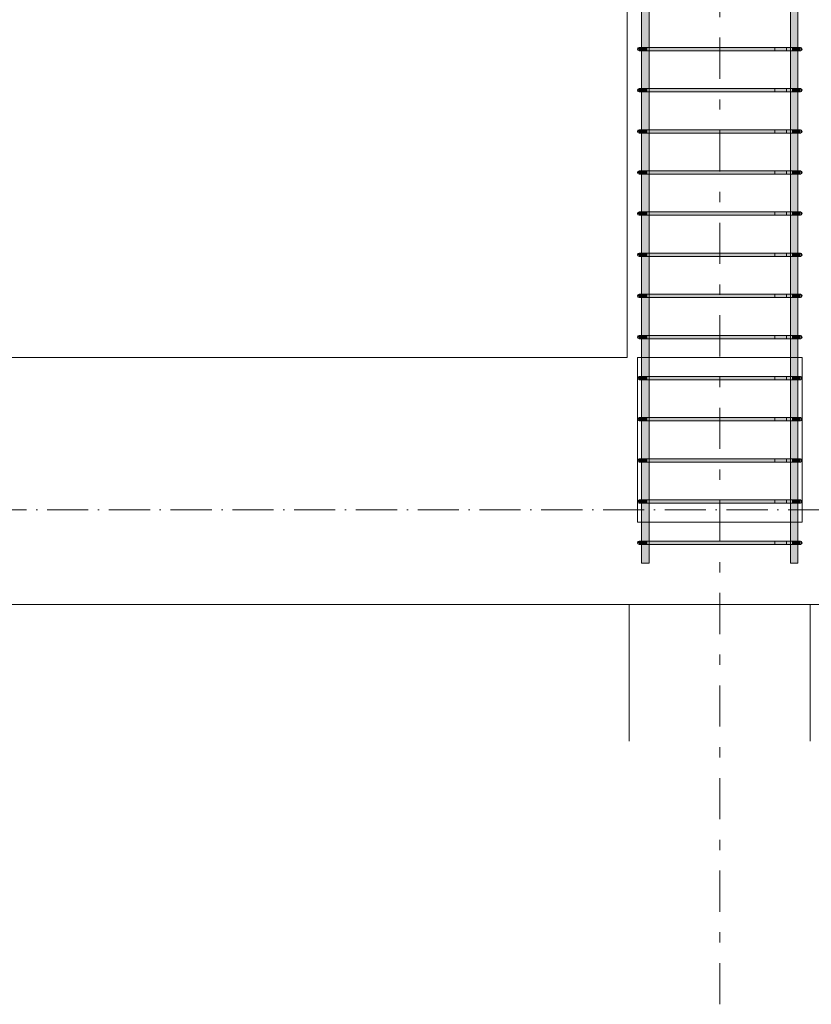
# Model space of a CAD drawing. Header units: millimetres. Extents: x -25607 to 9385, y 1894 to 10168.
# Tile 38 of 181: x -14866 to -12942, y 4798 to 7191. Entities that reach past the tile are written whole.
import ezdxf

# ---------------------------------------------------------------- set-up
doc = ezdxf.new("R2010")
doc.units = ezdxf.units.MM
doc.linetypes.add('Čerchovaná', pattern=[150, 100, -25, 0, -25])
doc.linetypes.add('Čára osnovy', pattern=[225, 100, -50, 25, -50])
for name, color, linetype, lineweight in [('A-FLOR-LEVL', 51, 'Continuous', 5), ('S-BEAM', 12, 'Continuous', 9), ('S-COLS', 52, 'Continuous', 9), ('S-GRID', 1, 'Continuous', 5), ('S-RBAR', 171, 'Continuous', 5)]:
    doc.layers.add(name, color=color, linetype=linetype, lineweight=lineweight)

msp = doc.modelspace()

# ---------------------------------------------------------------- hatches: boundary and pattern name
at = {"layer": 'S-RBAR'}
h = msp.add_hatch(color=7, dxfattribs=at)
h.paths.add_polyline_path([(-13345.1, 5870), (-13336.9, 5870), (-13336.9, 5916), (-13354.9, 5916), (-13354.9, 5870), (-13348.7, 5870)])
h.paths.add_polyline_path([(-13354.9, 5924), (-13336.9, 5924), (-13336.9, 6016), (-13354.9, 6016), (-13354.9, 5927)])
h.paths.add_polyline_path([(-13345.1, 6024), (-13336.9, 6024), (-13336.9, 6116), (-13354.9, 6116), (-13354.9, 6024), (-13348.7, 6024)])
h.paths.add_polyline_path([(-13348.7, 6124), (-13336.9, 6124), (-13336.9, 6216), (-13354.9, 6216), (-13354.9, 6124), (-13351.9, 6124)])
h.paths.add_polyline_path([(-13345.1, 6224), (-13336.9, 6224), (-13336.9, 6316), (-13354.9, 6316), (-13354.9, 6224), (-13348.7, 6224)])
h.paths.add_polyline_path([(-13344.8, 6324), (-13336.9, 6324), (-13336.9, 6416), (-13354.9, 6416), (-13354.9, 6324), (-13345.1, 6324)])
h.paths.add_polyline_path([(-13354.9, 6424), (-13336.9, 6424), (-13336.9, 6516), (-13354.9, 6516), (-13354.9, 6477.6)])
h.paths.add_polyline_path([(-13344.8, 6524), (-13336.9, 6524), (-13336.9, 6616), (-13354.9, 6616), (-13354.9, 6524), (-13345.1, 6524)])
h.paths.add_polyline_path([(-13354.9, 6624), (-13336.9, 6624), (-13336.9, 6716), (-13354.9, 6716), (-13354.9, 6661.2)])
h.paths.add_polyline_path([(-13336.9, 6724), (-13336.9, 6816), (-13354.9, 6816), (-13354.9, 6724), (-13341, 6724)])
h.paths.add_polyline_path([(-13348.7, 6824), (-13336.9, 6824), (-13336.9, 6916), (-13354.9, 6916), (-13354.9, 6824), (-13351.9, 6824)])
h.paths.add_polyline_path([(-13341, 6924), (-13336.9, 6924), (-13336.9, 7016), (-13354.9, 7016), (-13354.9, 6924), (-13344.8, 6924)])
h.paths.add_polyline_path([(-13345.1, 7024), (-13336.9, 7024), (-13336.9, 7116), (-13354.9, 7116), (-13354.9, 7024), (-13348.7, 7024)])
h.paths.add_polyline_path([(-13354.9, 7124), (-13336.9, 7124), (-13336.9, 7216), (-13354.9, 7216), (-13354.9, 7150.7)])
h.paths.add_polyline_path([(-13336.9, 7224), (-13336.9, 7316), (-13354.9, 7316), (-13354.9, 7224), (-13341, 7224)])
h.paths.add_polyline_path([(-13344.8, 7324), (-13336.9, 7324), (-13336.9, 7416), (-13354.9, 7416), (-13354.9, 7324), (-13345.1, 7324)])
h.paths.add_polyline_path([(-13345.1, 7424), (-13336.9, 7424), (-13336.9, 7516), (-13354.9, 7516), (-13354.9, 7424), (-13348.7, 7424)])
h.paths.add_polyline_path([(-13354.9, 7524), (-13336.9, 7524), (-13336.9, 7616), (-13354.9, 7616), (-13354.9, 7579)])
h.paths.add_polyline_path([(-13345.1, 7624), (-13336.9, 7624), (-13336.9, 7716), (-13354.9, 7716), (-13354.9, 7624), (-13348.7, 7624)])
h.paths.add_polyline_path([(-13345.1, 7724), (-13336.9, 7724), (-13336.9, 7816), (-13354.9, 7816), (-13354.9, 7724), (-13348.7, 7724)])
h.paths.add_polyline_path([(-13336.9, 7824), (-13336.9, 7916), (-13354.9, 7916), (-13354.9, 7824), (-13341, 7824)])
h.paths.add_polyline_path([(-13345.1, 7924), (-13336.9, 7924), (-13336.9, 8016), (-13354.9, 8016), (-13354.9, 7924), (-13348.7, 7924)])
h.paths.add_polyline_path([(-13341, 8024), (-13336.9, 8024), (-13336.9, 8116), (-13354.9, 8116), (-13354.9, 8024), (-13344.8, 8024)])
h.paths.add_polyline_path([(-13344.8, 8124), (-13336.9, 8124), (-13336.9, 8216), (-13354.9, 8216), (-13354.9, 8124), (-13345.1, 8124)])
h.paths.add_polyline_path([(-13345.1, 8224), (-13336.9, 8224), (-13336.9, 8316), (-13354.9, 8316), (-13354.9, 8224), (-13348.7, 8224)])
h.paths.add_polyline_path([(-13341, 8324), (-13336.9, 8324), (-13336.9, 8416), (-13354.9, 8416), (-13354.9, 8324), (-13344.8, 8324)])
h.paths.add_polyline_path([(-13345.1, 8424), (-13336.9, 8424), (-13336.9, 8516), (-13354.9, 8516), (-13354.9, 8424), (-13348.7, 8424)])
h.paths.add_polyline_path([(-13345.1, 8524), (-13336.9, 8524), (-13336.9, 8616), (-13354.9, 8616), (-13354.9, 8524), (-13348.7, 8524)])
h.paths.add_polyline_path([(-13345.1, 8624), (-13336.9, 8624), (-13336.9, 8660), (-13354.9, 8660), (-13354.9, 8624), (-13348.7, 8624)])
h = msp.add_hatch(color=7, dxfattribs=at)
h.paths.add_polyline_path([(-12993.1, 5870), (-12975.1, 5870), (-12975.1, 5916), (-12993.1, 5916), (-12993.1, 5896.4)])
h.paths.add_polyline_path([(-12978.1, 5924), (-12975.1, 5924), (-12975.1, 6016), (-12993.1, 6016), (-12993.1, 5924), (-12981.3, 5924)])
h.paths.add_polyline_path([(-12989, 6024), (-12975.1, 6024), (-12975.1, 6116), (-12993.1, 6116), (-12993.1, 6024)])
h.paths.add_polyline_path([(-12978.1, 6124), (-12975.1, 6124), (-12975.1, 6216), (-12993.1, 6216), (-12993.1, 6124), (-12981.3, 6124)])
h.paths.add_polyline_path([(-12978.1, 6224), (-12975.1, 6224), (-12975.1, 6316), (-12993.1, 6316), (-12993.1, 6224), (-12981.3, 6224)])
h.paths.add_polyline_path([(-12978.1, 6324), (-12975.1, 6324), (-12975.1, 6416), (-12993.1, 6416), (-12993.1, 6324), (-12981.3, 6324)])
h.paths.add_polyline_path([(-12993.1, 6424), (-12975.1, 6424), (-12975.1, 6516), (-12993.1, 6516), (-12993.1, 6447.1)])
h.paths.add_polyline_path([(-12981.3, 6524), (-12975.1, 6524), (-12975.1, 6616), (-12993.1, 6616), (-12993.1, 6524), (-12985.2, 6524)])
h.paths.add_polyline_path([(-12978.1, 6624), (-12975.1, 6624), (-12975.1, 6716), (-12993.1, 6716), (-12993.1, 6624), (-12981.3, 6624)])
h.paths.add_polyline_path([(-12989, 6724), (-12975.1, 6724), (-12975.1, 6816), (-12993.1, 6816), (-12993.1, 6724)])
h.paths.add_polyline_path([(-12978.1, 6824), (-12975.1, 6824), (-12975.1, 6916), (-12993.1, 6916), (-12993.1, 6824), (-12981.3, 6824)])
h.paths.add_polyline_path([(-12978.1, 6924), (-12975.1, 6924), (-12975.1, 7016), (-12993.1, 7016), (-12993.1, 6924), (-12981.3, 6924)])
h.paths.add_polyline_path([(-12978.1, 7024), (-12975.1, 7024), (-12975.1, 7116), (-12993.1, 7116), (-12993.1, 7024), (-12981.3, 7024)])
h.paths.add_polyline_path([(-12989, 7124), (-12975.1, 7124), (-12975.1, 7216), (-12993.1, 7216), (-12993.1, 7124)])
h.paths.add_polyline_path([(-12978.1, 7224), (-12975.1, 7224), (-12975.1, 7316), (-12993.1, 7316), (-12993.1, 7224), (-12981.3, 7224)])
h.paths.add_polyline_path([(-12978.1, 7324), (-12975.1, 7324), (-12975.1, 7416), (-12993.1, 7416), (-12993.1, 7324), (-12981.3, 7324)])
h.paths.add_polyline_path([(-12978.1, 7424), (-12975.1, 7424), (-12975.1, 7516), (-12993.1, 7516), (-12993.1, 7424), (-12981.3, 7424)])
h.paths.add_polyline_path([(-12993.1, 7524), (-12975.1, 7524), (-12975.1, 7616), (-12993.1, 7616), (-12993.1, 7548.4)])
h.paths.add_polyline_path([(-12978.1, 7624), (-12975.1, 7624), (-12975.1, 7716), (-12993.1, 7716), (-12993.1, 7624), (-12981.3, 7624)])
h.paths.add_polyline_path([(-12978.1, 7724), (-12975.1, 7724), (-12975.1, 7816), (-12993.1, 7816), (-12993.1, 7724), (-12981.3, 7724)])
h.paths.add_polyline_path([(-12989, 7824), (-12975.1, 7824), (-12975.1, 7916), (-12993.1, 7916), (-12993.1, 7824)])
h.paths.add_polyline_path([(-12978.1, 7924), (-12975.1, 7924), (-12975.1, 8016), (-12993.1, 8016), (-12993.1, 7924), (-12981.3, 7924)])
h.paths.add_polyline_path([(-12978.1, 8024), (-12975.1, 8024), (-12975.1, 8116), (-12993.1, 8116), (-12993.1, 8024), (-12981.3, 8024)])
h.paths.add_polyline_path([(-12978.1, 8124), (-12975.1, 8124), (-12975.1, 8216), (-12993.1, 8216), (-12993.1, 8124), (-12981.3, 8124)])
h.paths.add_polyline_path([(-12989, 8224), (-12975.1, 8224), (-12975.1, 8316), (-12993.1, 8316), (-12993.1, 8224)])
h.paths.add_polyline_path([(-12978.1, 8324), (-12975.1, 8324), (-12975.1, 8416), (-12993.1, 8416), (-12993.1, 8324), (-12981.3, 8324)])
h.paths.add_polyline_path([(-12981.3, 8424), (-12975.1, 8424), (-12975.1, 8516), (-12993.1, 8516), (-12993.1, 8424), (-12985.2, 8424)])
h.paths.add_polyline_path([(-12978.1, 8524), (-12975.1, 8524), (-12975.1, 8616), (-12993.1, 8616), (-12993.1, 8524), (-12981.3, 8524)])
h.paths.add_polyline_path([(-12993.1, 8624), (-12975.1, 8624), (-12975.1, 8660), (-12993.1, 8660), (-12993.1, 8649.7)])
for points in [[(-13362, 7116.1), (-13361, 7124), (-13363, 7123.5), (-13364.5, 7122), (-13365, 7120), (-13364.5, 7118), (-13363, 7116.5)], [(-13360.2, 7116), (-13341, 7116), (-13341, 7124), (-13361, 7124), (-13361, 7116)], [(-13341, 7116), (-12989, 7116), (-12989, 7124), (-13341, 7124)], [(-12989, 7116), (-12969, 7116), (-12969, 7124), (-12989, 7124), (-12989, 7120.1)], [(-12968, 7116.1), (-12967, 7116.5), (-12965.5, 7118), (-12965, 7120), (-12965.5, 7122), (-12967, 7123.5), (-12969, 7124), (-12968.3, 7119)], [(-13362, 7016.1), (-13361, 7024), (-13363, 7023.5), (-13364.5, 7022), (-13365, 7020), (-13364.5, 7018), (-13363, 7016.5)], [(-13351.9, 7016), (-13341, 7016), (-13341, 7024), (-13361, 7024), (-13361, 7016), (-13354.4, 7016)], [(-13238.7, 7016), (-12989, 7016), (-12989, 7024), (-13341, 7024), (-13341, 7016), (-13315.8, 7016)], [(-12970.5, 7016), (-12969, 7016.1), (-12969, 7024), (-12989, 7024), (-12989, 7016), (-12972.7, 7016)], [(-12968, 7016.1), (-12967, 7016.5), (-12965.5, 7018), (-12965, 7020), (-12965.5, 7022), (-12967, 7023.5), (-12969, 7024), (-12968.3, 7019)], [(-13362, 6916.1), (-13361, 6924), (-13363, 6923.5), (-13364.5, 6922), (-13365, 6920), (-13364.5, 6918), (-13363, 6916.5)], [(-13351.9, 6916), (-13341, 6916), (-13341, 6924), (-13361, 6924), (-13361, 6916), (-13354.4, 6916)], [(-13238.7, 6916), (-12989, 6916), (-12989, 6924), (-13341, 6924), (-13341, 6916), (-13315.8, 6916)], [(-12970.5, 6916), (-12969, 6916.1), (-12969, 6924), (-12989, 6924), (-12989, 6916), (-12972.7, 6916)], [(-12968, 6916.1), (-12967, 6916.5), (-12965.5, 6918), (-12965, 6920), (-12965.5, 6922), (-12967, 6923.5), (-12969, 6924), (-12968.3, 6919)], [(-13362, 6816.1), (-13361, 6824), (-13363, 6823.5), (-13364.5, 6822), (-13365, 6820), (-13364.5, 6818), (-13363, 6816.5)], [(-13360.2, 6816), (-13341, 6816), (-13341, 6824), (-13361, 6824), (-13361, 6816)], [(-13238.7, 6816), (-12989, 6816), (-12989, 6824), (-13341, 6824), (-13341, 6816), (-13315.8, 6816)], [(-12970.5, 6816), (-12969, 6816.1), (-12969, 6824), (-12989, 6824), (-12989, 6816), (-12972.7, 6816)], [(-12968, 6816.1), (-12967, 6816.5), (-12965.5, 6818), (-12965, 6820), (-12965.5, 6822), (-12967, 6823.5), (-12969, 6824), (-12968.3, 6819)], [(-13362, 6716.1), (-13361, 6724), (-13363, 6723.5), (-13364.5, 6722), (-13365, 6720), (-13364.5, 6718), (-13363, 6716.5)], [(-13354.4, 6716), (-13341, 6716), (-13341, 6724), (-13361, 6724), (-13361, 6716), (-13355.1, 6716)], [(-13238.7, 6716), (-12989, 6716), (-12989, 6724), (-13341, 6724), (-13341, 6716), (-13315.8, 6716)], [(-12989, 6716), (-12969, 6716.1), (-12969, 6724), (-12989, 6724), (-12989, 6722.4)], [(-12968, 6716.1), (-12967, 6716.5), (-12965.5, 6718), (-12965, 6720), (-12965.5, 6722), (-12967, 6723.5), (-12969, 6724), (-12968.3, 6719)], [(-13362, 6616.1), (-13361, 6624), (-13363, 6623.5), (-13364.5, 6622), (-13365, 6620), (-13364.5, 6618), (-13363, 6616.5)], [(-13344.8, 6616), (-13341, 6616), (-13341, 6624), (-13361, 6624), (-13361, 6616), (-13345.1, 6616)], [(-13238.7, 6616), (-12989, 6616), (-12989, 6624), (-13341, 6624), (-13341, 6616), (-13315.8, 6616)], [(-12970.5, 6616), (-12969, 6616.1), (-12969, 6624), (-12989, 6624), (-12989, 6616), (-12972.7, 6616)], [(-12968, 6616.1), (-12967, 6616.5), (-12965.5, 6618), (-12965, 6620), (-12965.5, 6622), (-12967, 6623.5), (-12969, 6624), (-12968.3, 6619)], [(-13362, 6516.1), (-13361, 6524), (-13363, 6523.5), (-13364.5, 6522), (-13365, 6520), (-13364.5, 6518), (-13363, 6516.5)], [(-13351.9, 6516), (-13341, 6516), (-13341, 6524), (-13361, 6524), (-13361, 6516), (-13354.4, 6516)], [(-13238.7, 6516), (-12989, 6516), (-12989, 6524), (-13341, 6524), (-13341, 6516), (-13315.8, 6516)], [(-12970.5, 6516), (-12969, 6516.1), (-12969, 6524), (-12989, 6524), (-12989, 6516), (-12972.7, 6516)], [(-12968, 6516.1), (-12967, 6516.5), (-12965.5, 6518), (-12965, 6520), (-12965.5, 6522), (-12967, 6523.5), (-12969, 6524), (-12968.3, 6519)], [(-13362, 6416.1), (-13361, 6424), (-13363, 6423.5), (-13364.5, 6422), (-13365, 6420), (-13364.5, 6418), (-13362.8, 6416.5)], [(-13344.8, 6416), (-13341, 6416), (-13341, 6424), (-13361, 6424), (-13361, 6416), (-13345.1, 6416)], [(-13341, 6416), (-12989, 6416), (-12989, 6424), (-13341, 6424), (-13341, 6416.5)], [(-12989, 6416), (-12969, 6416), (-12969, 6424), (-12989, 6424), (-12989, 6416.5)], [(-12968, 6416.1), (-12967, 6416.5), (-12965.5, 6418), (-12965, 6420), (-12965.5, 6422), (-12967, 6423.5), (-12969, 6424), (-12968, 6416.5)], [(-13362, 6316.1), (-13361, 6324), (-13363, 6323.5), (-13364.5, 6322), (-13365, 6320), (-13364.5, 6318), (-13363, 6316.5)], [(-13351.9, 6316), (-13341, 6316), (-13341, 6324), (-13361, 6324), (-13361, 6316), (-13354.4, 6316)], [(-13238.7, 6316), (-12989, 6316), (-12989, 6324), (-13341, 6324), (-13341, 6316), (-13315.8, 6316)], [(-12970.5, 6316), (-12969, 6316.1), (-12969, 6324), (-12989, 6324), (-12989, 6316), (-12972.7, 6316)], [(-12968, 6316.1), (-12967, 6316.5), (-12965.5, 6318), (-12965, 6320), (-12965.5, 6322), (-12967, 6323.5), (-12969, 6324), (-12968.3, 6319)], [(-13362, 6216.1), (-13361, 6224), (-13363, 6223.5), (-13364.5, 6222), (-13365, 6220), (-13364.5, 6218), (-13363, 6216.5)], [(-13351.9, 6216), (-13341, 6216), (-13341, 6224), (-13361, 6224), (-13361, 6216), (-13354.4, 6216)], [(-13238.7, 6216), (-12989, 6216), (-12989, 6224), (-13341, 6224), (-13341, 6216), (-13315.8, 6216)], [(-12970.5, 6216), (-12969, 6216.1), (-12969, 6224), (-12989, 6224), (-12989, 6216), (-12972.7, 6216)], [(-12968, 6216.1), (-12967, 6216.5), (-12965.5, 6218), (-12965, 6220), (-12965.5, 6222), (-12967, 6223.5), (-12969, 6224), (-12968.3, 6219)], [(-13362, 6116.1), (-13361, 6124), (-13363, 6123.5), (-13364.5, 6122), (-13365, 6120), (-13364.5, 6118), (-13363, 6116.5)], [(-13360.2, 6116), (-13341, 6116), (-13341, 6124), (-13361, 6124), (-13361, 6116)], [(-13238.7, 6116), (-12989, 6116), (-12989, 6124), (-13341, 6124), (-13341, 6116), (-13315.8, 6116)], [(-12970.5, 6116), (-12969, 6116.1), (-12969, 6124), (-12989, 6124), (-12989, 6116), (-12972.7, 6116)], [(-12968, 6116.1), (-12967, 6116.5), (-12965.5, 6118), (-12965, 6120), (-12965.5, 6122), (-12967, 6123.5), (-12969, 6124), (-12968.3, 6119)], [(-13362, 6016.1), (-13361, 6024), (-13363, 6023.5), (-13364.5, 6022), (-13365, 6020), (-13364.5, 6018), (-13363, 6016.5)], [(-13351.9, 6016), (-13341, 6016), (-13341, 6024), (-13361, 6024), (-13361, 6016), (-13354.4, 6016)], [(-13341, 6016), (-12989, 6016), (-12989, 6024), (-13341, 6024)], [(-12989, 6016), (-12969, 6016), (-12969, 6024), (-12989, 6024), (-12989, 6018.8)], [(-12968, 6016.1), (-12967, 6016.5), (-12965.5, 6018), (-12965, 6020), (-12965.5, 6022), (-12967, 6023.5), (-12969, 6024), (-12968.3, 6019)], [(-13362, 5916.1), (-13361, 5924), (-13363, 5923.5), (-13364.5, 5922), (-13365, 5920), (-13364.5, 5918), (-13363, 5916.5)], [(-13344.8, 5916), (-13341, 5916), (-13341, 5924), (-13361, 5924), (-13361, 5916), (-13345.1, 5916)], [(-13084.3, 5916), (-12989, 5916), (-12989, 5924), (-13341, 5924), (-13341, 5916), (-13238.7, 5916)], [(-12970.5, 5916), (-12969, 5916.1), (-12969, 5924), (-12989, 5924), (-12989, 5916), (-12972.7, 5916)], [(-12968, 5916.1), (-12967, 5916.5), (-12965.5, 5918), (-12965, 5920), (-12965.5, 5922), (-12967, 5923.5), (-12969, 5924), (-12968.3, 5919)]]:
    msp.add_hatch(color=7, dxfattribs=at).paths.add_polyline_path(points)

# ---------------------------------------------------------------- linework, layer by layer
at = {"layer": 'A-FLOR-LEVL', "linetype": 'Čerchovaná'}
msp.add_line((-25606.8, 6000), (-4574.7, 6000), dxfattribs=at)
at = {"layer": 'S-BEAM'}
for p, q in [((-17745, 6370), (-13390, 6370)), ((-13390, 6370), (-17745, 6370)), ((-13365, 6370), (-12965, 6370)), ((-13365, 5970), (-13365, 6370)), ((-12965, 6370), (-12965, 5970)), ((-12965, 5970), (-13365, 5970)), ((-5214.6, 5770), (-24630, 5770)), ((-5900, 5770), (-24130, 5770))]:
    msp.add_line(p, q, dxfattribs=at)
at = {"layer": 'S-COLS'}
for p, q in [((-13390, 8670), (-13390, 6370)), ((-13390, 6370), (-13390, 8670))]:
    msp.add_line(p, q, dxfattribs=at)
at = {"layer": 'S-COLS', "color": 9}
for p, q in [((-13385, 5770), (-13385, 5437.7)), ((-13385, 5437.7), (-13385, 5770)), ((-12945, 5770), (-13385, 5770)), ((-13385, 5770), (-12945, 5770)), ((-12945, 5770), (-12945, 5437.7)), ((-12945, 5770), (-12945, 5437.7))]:
    msp.add_line(p, q, dxfattribs=at)
at = {"layer": 'S-GRID', "linetype": 'Čára osnovy', "lineweight": 9}
msp.add_line((-13165, 4797.8), (-13165, 9992.7), dxfattribs=at)
at = {"layer": 'S-RBAR'}
for p, q in [((-13354.9, 5870), (-13354.9, 8660)), ((-13354.9, 5870), (-13354.9, 8660)), ((-13336.9, 5870), (-13336.9, 8660)), ((-13336.9, 5870), (-13336.9, 8660)), ((-12993.1, 5870), (-12993.1, 8660)), ((-12993.1, 5870), (-12993.1, 8660)), ((-12975.1, 5870), (-12975.1, 8660)), ((-12975.1, 5870), (-12975.1, 8660)), ((-13341, 7124), (-13361, 7124)), ((-13341, 7124), (-13361, 7124)), ((-13341, 7116), (-13361, 7116)), ((-13341, 7116), (-13361, 7116)), ((-12989, 7124), (-13341, 7124)), ((-13341, 7124), (-12989, 7124)), ((-12989, 7116), (-13341, 7116)), ((-13341, 7116), (-12989, 7116)), ((-13003.1, 7124), (-13031.4, 7124)), ((-13031.4, 7124), (-13031.4, 7116)), ((-13003.1, 7116), (-13031.4, 7116)), ((-13003.1, 7124), (-12974.9, 7124)), ((-13003.1, 7116), (-13003.1, 7124)), ((-12969, 7124), (-13003.1, 7124)), ((-13003.1, 7116), (-12974.9, 7116)), ((-12969, 7116), (-13003.1, 7116)), ((-12969, 7124), (-12989, 7124)), ((-12969, 7124), (-12989, 7124)), ((-12974.9, 7116), (-12989, 7116)), ((-12969, 7116), (-12989, 7116)), ((-12969, 7124), (-12974.9, 7124)), ((-12969.7, 7116), (-12974.9, 7116)), ((-12969.7, 7116), (-12974.9, 7116)), ((-13341, 7024), (-13361, 7024)), ((-13341, 7024), (-13361, 7024)), ((-13341, 7016), (-13361, 7016)), ((-13341, 7016), (-13361, 7016)), ((-12989, 7024), (-13341, 7024)), ((-13341, 7024), (-12989, 7024)), ((-12989, 7016), (-13341, 7016)), ((-13341, 7016), (-12989, 7016)), ((-13003.1, 7024), (-13031.4, 7024)), ((-13031.4, 7024), (-13031.4, 7016)), ((-13003.1, 7016), (-13031.4, 7016)), ((-13003.1, 7024), (-12974.9, 7024)), ((-13003.1, 7016), (-13003.1, 7024)), ((-12969, 7024), (-13003.1, 7024)), ((-13003.1, 7016), (-12974.9, 7016)), ((-12969, 7016), (-13003.1, 7016)), ((-12969, 7024), (-12989, 7024)), ((-12969, 7024), (-12989, 7024)), ((-12974.9, 7016), (-12989, 7016)), ((-12969, 7016), (-12989, 7016)), ((-12969, 7024), (-12974.9, 7024)), ((-12969.7, 7016), (-12974.9, 7016)), ((-12969.7, 7016), (-12974.9, 7016)), ((-13341, 6924), (-13361, 6924)), ((-13341, 6924), (-13361, 6924)), ((-12989, 6924), (-13341, 6924)), ((-13341, 6924), (-12989, 6924)), ((-13003.1, 6924), (-13031.4, 6924)), ((-13031.4, 6924), (-13031.4, 6916)), ((-13003.1, 6924), (-12974.9, 6924)), ((-13003.1, 6916), (-13003.1, 6924)), ((-12969, 6924), (-13003.1, 6924)), ((-12969, 6924), (-12989, 6924)), ((-12969, 6924), (-12989, 6924)), ((-12969, 6924), (-12974.9, 6924)), ((-13341, 6916), (-13361, 6916)), ((-13341, 6916), (-13361, 6916)), ((-12989, 6916), (-13341, 6916)), ((-13341, 6916), (-12989, 6916)), ((-13003.1, 6916), (-13031.4, 6916)), ((-13003.1, 6916), (-12974.9, 6916)), ((-12969, 6916), (-13003.1, 6916)), ((-12974.9, 6916), (-12989, 6916)), ((-12969, 6916), (-12989, 6916)), ((-12969.7, 6916), (-12974.9, 6916)), ((-12969.7, 6916), (-12974.9, 6916)), ((-13341, 6824), (-13361, 6824)), ((-13341, 6824), (-13361, 6824)), ((-12989, 6824), (-13341, 6824)), ((-13341, 6824), (-12989, 6824)), ((-13003.1, 6824), (-13031.4, 6824)), ((-13031.4, 6824), (-13031.4, 6816)), ((-13003.1, 6824), (-12974.9, 6824)), ((-13003.1, 6816), (-13003.1, 6824)), ((-12969, 6824), (-13003.1, 6824)), ((-12969, 6824), (-12989, 6824)), ((-12969, 6824), (-12989, 6824)), ((-12969, 6824), (-12974.9, 6824)), ((-13341, 6816), (-13361, 6816)), ((-13341, 6816), (-13361, 6816)), ((-12989, 6816), (-13341, 6816)), ((-13341, 6816), (-12989, 6816)), ((-13003.1, 6816), (-13031.4, 6816)), ((-13003.1, 6816), (-12974.9, 6816)), ((-12969, 6816), (-13003.1, 6816)), ((-12974.9, 6816), (-12989, 6816)), ((-12969, 6816), (-12989, 6816)), ((-12969.7, 6816), (-12974.9, 6816)), ((-12969.7, 6816), (-12974.9, 6816)), ((-13341, 6724), (-13361, 6724)), ((-13341, 6724), (-13361, 6724)), ((-13341, 6716), (-13361, 6716)), ((-13341, 6716), (-13361, 6716)), ((-12989, 6724), (-13341, 6724)), ((-13341, 6724), (-12989, 6724)), ((-12989, 6716), (-13341, 6716)), ((-13341, 6716), (-12989, 6716)), ((-13003.1, 6724), (-13031.4, 6724)), ((-13031.4, 6724), (-13031.4, 6716)), ((-13003.1, 6716), (-13031.4, 6716)), ((-13003.1, 6724), (-12974.9, 6724)), ((-13003.1, 6716), (-13003.1, 6724)), ((-12969, 6724), (-13003.1, 6724)), ((-13003.1, 6716), (-12974.9, 6716)), ((-12969, 6716), (-13003.1, 6716)), ((-12969, 6724), (-12989, 6724)), ((-12969, 6724), (-12989, 6724)), ((-12974.9, 6716), (-12989, 6716)), ((-12969, 6716), (-12989, 6716)), ((-12969, 6724), (-12974.9, 6724)), ((-12969.7, 6716), (-12974.9, 6716)), ((-12969.7, 6716), (-12974.9, 6716)), ((-13341, 6624), (-13361, 6624)), ((-13341, 6624), (-13361, 6624)), ((-13341, 6616), (-13361, 6616)), ((-13341, 6616), (-13361, 6616)), ((-12989, 6624), (-13341, 6624)), ((-13341, 6624), (-12989, 6624)), ((-12989, 6616), (-13341, 6616)), ((-13341, 6616), (-12989, 6616)), ((-13003.1, 6624), (-13031.4, 6624)), ((-13031.4, 6624), (-13031.4, 6616)), ((-13003.1, 6616), (-13031.4, 6616)), ((-13003.1, 6624), (-12974.9, 6624)), ((-13003.1, 6616), (-13003.1, 6624)), ((-12969, 6624), (-13003.1, 6624)), ((-13003.1, 6616), (-12974.9, 6616)), ((-12969, 6616), (-13003.1, 6616)), ((-12969, 6624), (-12989, 6624)), ((-12969, 6624), (-12989, 6624)), ((-12974.9, 6616), (-12989, 6616)), ((-12969, 6616), (-12989, 6616)), ((-12969, 6624), (-12974.9, 6624)), ((-12969.7, 6616), (-12974.9, 6616)), ((-12969.7, 6616), (-12974.9, 6616)), ((-13341, 6524), (-13361, 6524)), ((-13341, 6524), (-13361, 6524)), ((-13341, 6516), (-13361, 6516)), ((-13341, 6516), (-13361, 6516)), ((-12989, 6524), (-13341, 6524)), ((-13341, 6524), (-12989, 6524)), ((-12989, 6516), (-13341, 6516)), ((-13341, 6516), (-12989, 6516)), ((-13003.1, 6524), (-13031.4, 6524)), ((-13031.4, 6524), (-13031.4, 6516)), ((-13003.1, 6516), (-13031.4, 6516)), ((-13003.1, 6524), (-12974.9, 6524)), ((-13003.1, 6516), (-13003.1, 6524)), ((-12969, 6524), (-13003.1, 6524)), ((-13003.1, 6516), (-12974.9, 6516)), ((-12969, 6516), (-13003.1, 6516)), ((-12969, 6524), (-12989, 6524)), ((-12969, 6524), (-12989, 6524)), ((-12974.9, 6516), (-12989, 6516)), ((-12969, 6516), (-12989, 6516)), ((-12969, 6524), (-12974.9, 6524)), ((-12969.7, 6516), (-12974.9, 6516)), ((-12969.7, 6516), (-12974.9, 6516)), ((-13341, 6424), (-13361, 6424)), ((-13341, 6424), (-13361, 6424)), ((-13341, 6416), (-13361, 6416)), ((-13341, 6416), (-13361, 6416)), ((-12989, 6424), (-13341, 6424)), ((-13341, 6424), (-12989, 6424)), ((-12989, 6416), (-13341, 6416)), ((-13341, 6416), (-12989, 6416)), ((-13003.1, 6424), (-13031.4, 6424)), ((-13031.4, 6424), (-13031.4, 6416)), ((-13003.1, 6416), (-13031.4, 6416)), ((-13003.1, 6424), (-12974.9, 6424)), ((-13003.1, 6416), (-13003.1, 6424)), ((-12969, 6424), (-13003.1, 6424)), ((-13003.1, 6416), (-12974.9, 6416)), ((-12969, 6416), (-13003.1, 6416)), ((-12969, 6424), (-12989, 6424)), ((-12969, 6424), (-12989, 6424)), ((-12974.9, 6416), (-12989, 6416)), ((-12969, 6416), (-12989, 6416)), ((-12969, 6424), (-12974.9, 6424)), ((-12969.7, 6416), (-12974.9, 6416)), ((-12969.7, 6416), (-12974.9, 6416)), ((-13341, 6324), (-13361, 6324)), ((-13341, 6324), (-13361, 6324)), ((-12989, 6324), (-13341, 6324)), ((-13341, 6324), (-12989, 6324)), ((-13003.1, 6324), (-13031.4, 6324)), ((-13031.4, 6324), (-13031.4, 6316)), ((-13003.1, 6324), (-12974.9, 6324)), ((-13003.1, 6316), (-13003.1, 6324)), ((-12969, 6324), (-13003.1, 6324)), ((-12969, 6324), (-12989, 6324)), ((-12969, 6324), (-12989, 6324)), ((-12969, 6324), (-12974.9, 6324)), ((-13341, 6316), (-13361, 6316)), ((-13341, 6316), (-13361, 6316)), ((-12989, 6316), (-13341, 6316)), ((-13341, 6316), (-12989, 6316)), ((-13003.1, 6316), (-13031.4, 6316)), ((-13003.1, 6316), (-12974.9, 6316)), ((-12969, 6316), (-13003.1, 6316)), ((-12974.9, 6316), (-12989, 6316)), ((-12969, 6316), (-12989, 6316)), ((-12969.7, 6316), (-12974.9, 6316)), ((-12969.7, 6316), (-12974.9, 6316)), ((-13341, 6224), (-13361, 6224)), ((-13341, 6224), (-13361, 6224)), ((-12989, 6224), (-13341, 6224)), ((-13341, 6224), (-12989, 6224)), ((-13003.1, 6224), (-13031.4, 6224)), ((-13031.4, 6224), (-13031.4, 6216)), ((-13003.1, 6224), (-12974.9, 6224)), ((-13003.1, 6216), (-13003.1, 6224)), ((-12969, 6224), (-13003.1, 6224)), ((-12969, 6224), (-12989, 6224)), ((-12969, 6224), (-12989, 6224)), ((-12969, 6224), (-12974.9, 6224)), ((-13341, 6216), (-13361, 6216)), ((-13341, 6216), (-13361, 6216)), ((-12989, 6216), (-13341, 6216)), ((-13341, 6216), (-12989, 6216)), ((-13003.1, 6216), (-13031.4, 6216)), ((-13003.1, 6216), (-12974.9, 6216)), ((-12969, 6216), (-13003.1, 6216)), ((-12974.9, 6216), (-12989, 6216)), ((-12969, 6216), (-12989, 6216)), ((-12969.7, 6216), (-12974.9, 6216)), ((-12969.7, 6216), (-12974.9, 6216)), ((-13341, 6124), (-13361, 6124)), ((-13341, 6124), (-13361, 6124)), ((-13341, 6116), (-13361, 6116)), ((-13341, 6116), (-13361, 6116)), ((-12989, 6124), (-13341, 6124)), ((-13341, 6124), (-12989, 6124)), ((-12989, 6116), (-13341, 6116)), ((-13341, 6116), (-12989, 6116)), ((-13003.1, 6124), (-13031.4, 6124)), ((-13031.4, 6124), (-13031.4, 6116)), ((-13003.1, 6116), (-13031.4, 6116)), ((-13003.1, 6124), (-12974.9, 6124)), ((-13003.1, 6116), (-13003.1, 6124)), ((-12969, 6124), (-13003.1, 6124)), ((-13003.1, 6116), (-12974.9, 6116)), ((-12969, 6116), (-13003.1, 6116)), ((-12969, 6124), (-12989, 6124)), ((-12969, 6124), (-12989, 6124)), ((-12974.9, 6116), (-12989, 6116)), ((-12969, 6116), (-12989, 6116)), ((-12969, 6124), (-12974.9, 6124)), ((-12969.7, 6116), (-12974.9, 6116)), ((-12969.7, 6116), (-12974.9, 6116)), ((-13341, 6024), (-13361, 6024)), ((-13341, 6024), (-13361, 6024)), ((-13341, 6016), (-13361, 6016)), ((-13341, 6016), (-13361, 6016)), ((-12989, 6024), (-13341, 6024)), ((-13341, 6024), (-12989, 6024)), ((-12989, 6016), (-13341, 6016)), ((-13341, 6016), (-12989, 6016)), ((-13003.1, 6024), (-13031.4, 6024)), ((-13031.4, 6024), (-13031.4, 6016)), ((-13003.1, 6016), (-13031.4, 6016)), ((-13003.1, 6024), (-12974.9, 6024)), ((-13003.1, 6016), (-13003.1, 6024)), ((-12969, 6024), (-13003.1, 6024)), ((-13003.1, 6016), (-12974.9, 6016)), ((-12969, 6016), (-13003.1, 6016)), ((-12969, 6024), (-12989, 6024)), ((-12969, 6024), (-12989, 6024)), ((-12974.9, 6016), (-12989, 6016)), ((-12969, 6016), (-12989, 6016)), ((-12969, 6024), (-12974.9, 6024)), ((-12969.7, 6016), (-12974.9, 6016)), ((-12969.7, 6016), (-12974.9, 6016)), ((-13341, 5924), (-13361, 5924)), ((-13341, 5924), (-13361, 5924)), ((-13341, 5916), (-13361, 5916)), ((-13341, 5916), (-13361, 5916)), ((-12989, 5924), (-13341, 5924)), ((-13341, 5924), (-12989, 5924)), ((-12989, 5916), (-13341, 5916)), ((-13341, 5916), (-12989, 5916)), ((-13003.1, 5924), (-13031.4, 5924)), ((-13031.4, 5924), (-13031.4, 5916)), ((-13003.1, 5916), (-13031.4, 5916)), ((-13003.1, 5924), (-12974.9, 5924)), ((-13003.1, 5916), (-13003.1, 5924)), ((-12969, 5924), (-13003.1, 5924)), ((-13003.1, 5916), (-12974.9, 5916)), ((-12969, 5916), (-13003.1, 5916)), ((-12969, 5924), (-12989, 5924)), ((-12969, 5924), (-12989, 5924)), ((-12974.9, 5916), (-12989, 5916)), ((-12969, 5916), (-12989, 5916)), ((-12969, 5924), (-12974.9, 5924)), ((-12969.7, 5916), (-12974.9, 5916)), ((-12969.7, 5916), (-12974.9, 5916)), ((-13336.9, 5870), (-13354.9, 5870)), ((-13336.9, 5870), (-13354.9, 5870)), ((-12975.1, 5870), (-12993.1, 5870)), ((-12975.1, 5870), (-12993.1, 5870))]:
    msp.add_line(p, q, dxfattribs=at)
for centre, start, end in [((-13361, 7120), 90, 270), ((-13361, 7120), 90, 270), ((-12969, 7120), 270, 90), ((-12969, 7120), 270, 90), ((-12969, 7120), 270, 90), ((-13361, 7020), 90, 270), ((-13361, 7020), 90, 270), ((-12969, 7020), 270, 90), ((-12969, 7020), 270, 90), ((-12969, 7020), 270, 90), ((-13361, 6920), 90, 270), ((-13361, 6920), 90, 270), ((-12969, 6920), 270, 90), ((-12969, 6920), 270, 90), ((-12969, 6920), 270, 90), ((-13361, 6820), 90, 270), ((-13361, 6820), 90, 270), ((-12969, 6820), 270, 90), ((-12969, 6820), 270, 90), ((-12969, 6820), 270, 90), ((-13361, 6720), 90, 270), ((-13361, 6720), 90, 270), ((-12969, 6720), 270, 90), ((-12969, 6720), 270, 90), ((-12969, 6720), 270, 90), ((-13361, 6620), 90, 270), ((-13361, 6620), 90, 270), ((-12969, 6620), 270, 90), ((-12969, 6620), 270, 90), ((-12969, 6620), 270, 90), ((-13361, 6520), 90, 270), ((-13361, 6520), 90, 270), ((-12969, 6520), 270, 90), ((-12969, 6520), 270, 90), ((-12969, 6520), 270, 90), ((-13361, 6420), 90, 270), ((-13361, 6420), 90, 270), ((-12969, 6420), 270, 90), ((-12969, 6420), 270, 90), ((-12969, 6420), 270, 90), ((-13361, 6320), 90, 270), ((-13361, 6320), 90, 270), ((-12969, 6320), 270, 90), ((-12969, 6320), 270, 90), ((-12969, 6320), 270, 90), ((-13361, 6220), 90, 270), ((-13361, 6220), 90, 270), ((-12969, 6220), 270, 90), ((-12969, 6220), 270, 90), ((-12969, 6220), 270, 90), ((-13361, 6120), 90, 270), ((-13361, 6120), 90, 270), ((-12969, 6120), 270, 90), ((-12969, 6120), 270, 90), ((-12969, 6120), 270, 90), ((-13361, 6020), 90, 270), ((-13361, 6020), 90, 270), ((-12969, 6020), 270, 90), ((-12969, 6020), 270, 90), ((-12969, 6020), 270, 90), ((-13361, 5920), 90, 270), ((-13361, 5920), 90, 270), ((-12969, 5920), 270, 90), ((-12969, 5920), 270, 90), ((-12969, 5920), 270, 90)]:
    msp.add_arc(centre, 4, start, end, dxfattribs=at)

doc.saveas('drawing.dxf')
